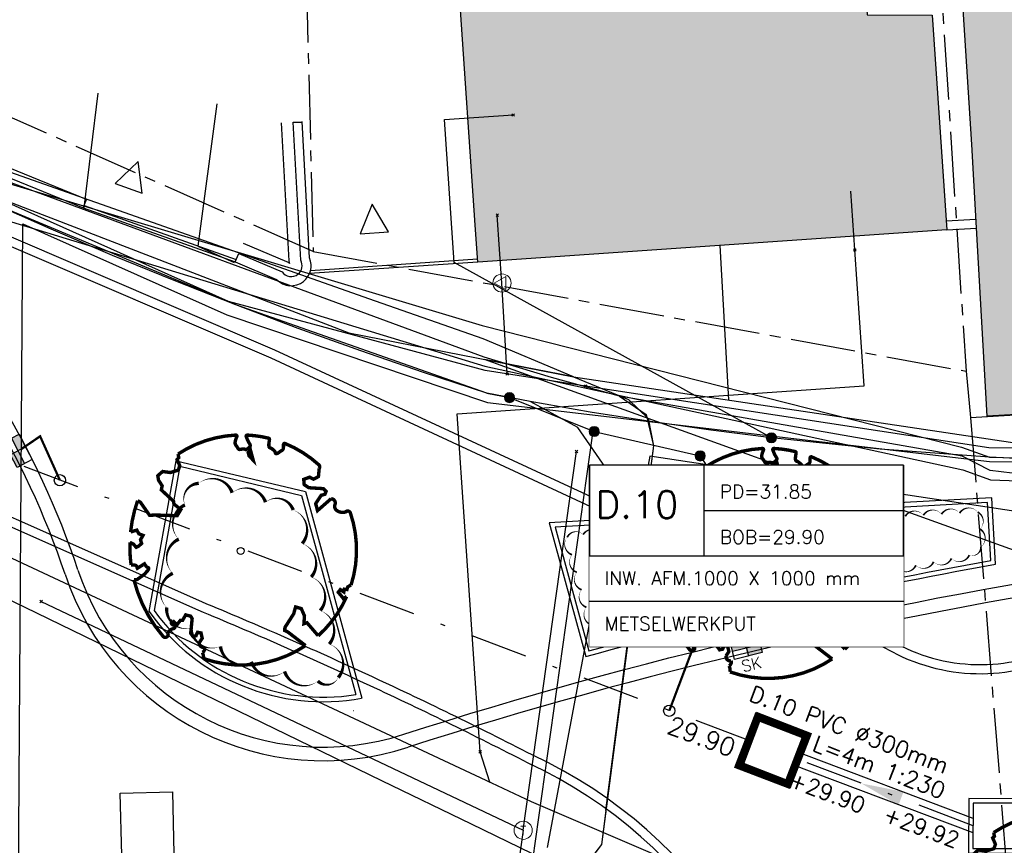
# Model space of a CAD drawing. Header units: metres. Extents: x 202952 to 203755, y 348959 to 349702.
# Tile 55 of 91: x 203338 to 203359, y 349420 to 349438. Entities that reach past the tile are written whole.
import ezdxf
from ezdxf.enums import TextEntityAlignment as Align

# ---------------------------------------------------------------- set-up
doc = ezdxf.new("R2010")
doc.units = ezdxf.units.M
for name, pattern in [('1-200 CENTER', [4.28625, 2.8575, -0.47625, 0.47625, -0.47625]), ('1-200 DASHDOT', [2.54, 1.27, -0.635, 0, -0.635]), ('1-200 HIDDEN', [0.9525, 0.635, -0.3175])]:
    doc.linetypes.add(name, pattern=pattern)
for name, color, linetype in [('PH-BEST-BEBOUWING', 1, 'Continuous'), ('PH-BEST-BEBOUWING-ARCERING', 254, 'Continuous'), ('PH-BEST-INDACTIEF INGETEKEND', 252, '1-200 DASHDOT'), ('PH-BEST-INRIT', 8, 'Continuous'), ('PH-BEST-KADASTRALE-GRENS', 240, '1-200 CENTER'), ('PH-BEST-KL-DATA_KPN', 12, '1-200 TELEFONIE-KPN'), ('PH-BEST-KL-DATA_ZIGGO BV', 12, '1-200 ZIGGO'), ('PH-BEST-KL-ET_MIDDENSPANNING_ENEXIS', 12, '1-200 MIDDENSPANNING'), ('PH-BEST-KL-GAS_HOGEDRUK_ENEXIS', 12, '1-200 GASLEIDING HOGE DRUK'), ('PH-BEST-KL-GAS_LAGEDRUK_ENEXIS', 12, '1-200 GASLEIDING LAGE DRUK'), ('PH-BEST-KL-LAAGSPANNING-ENEXIS', 12, '1-200 LAAGSPANNING'), ('PH-BEST-KL-WATER-WML', 12, '1-200 WML'), ('PH-BEST-KL-WATER-WML-buiten gebruik', 11, '1-200 WML'), ('PH-BEST-MUUR-INDICATIEF INGETEKEND', 1, 'Continuous'), ('PH-BEST-RIO-HANDHAVEN-GEMENGD', 44, '1-200 DASHDOT'), ('PH-BEST-RIO-TEKST-VLOEIVLAK', 8, 'Continuous'), ('PH-INM-KANTVERHARDING', 253, 'Continuous'), ('PH-NIEUW-BAND-20-30', 115, 'Continuous'), ('PH-NIEUW-BEPLANTING- OMRANDING', 115, 'Continuous'), ('PH-NIEUW-BEPLANTING-BOOM', 98, 'Continuous'), ('PH-NIEUW-STRAATMEUBILAIR-PLANTENBAK', 115, 'Continuous'), ('PH-NIEUW-STRAATMEUBILAIR-ZITTING', 115, 'Continuous'), ('PH-RIO-KOLK', 240, 'Continuous'), ('PH-RIO-KOLKAANSLUITING', 150, '1-200 HIDDEN'), ('PH-RIO-PUT-DWA', 240, 'Continuous'), ('PH-RIO-STRENG-DWA', 240, '1-200 DASHDOT'), ('PH-RIO-TEKST', 7, 'Continuous'), ('PH-RIO-TEKST-DWA-PUTTENSTAAT', 7, 'Continuous'), ('PH-RIO-VLOEIVLAKHOOGTE', 7, 'Continuous')]:
    doc.layers.add(name, color=color, linetype=linetype)
doc.layers.add('PH-NIEUW-OPSLUITBAND-6', color=115, linetype='Continuous', lineweight=30)
doc.styles.add('NLCS-ISO', font='txt')
doc.styles.add('ROMANS', font='romans.shx')
doc.linetypes.add('1-200 BLOKHAAG', pattern='A,0,-0.035,[1,Gras.shx,S=5,R=0,X=0,Y=0.0025],-0.475', length=0.51)
doc.linetypes.add('1-200 GASLEIDING HOGE DRUK', pattern='A,1.5,-0.6,["GAS HD",ROMANS,S=0.24,R=0,X=-0.5,Y=-0.12],-1.1', length=3.2)
doc.linetypes.add('1-200 GASLEIDING LAGE DRUK', pattern='A,1.5,-0.6,["GAS LD",ROMANS,S=0.24,R=0,X=-0.5,Y=-0.12],-1', length=3.1)
doc.linetypes.add('1-200 LAAGSPANNING', pattern='A,1.5,-0.6,["LS",ROMANS,S=0.24,R=0,X=-0.45,Y=-0.12],-0.05', length=2.15)
doc.linetypes.add('1-200 MIDDENSPANNING', pattern='A,1.5,-0.6,["MS",ROMANS,S=0.24,R=0,X=-0.5,Y=-0.12],-0.05', length=2.15)
doc.linetypes.add('1-200 TELEFONIE-KPN', pattern='A,1.5,-0.6,["KPN",ROMANS,S=0.24,R=0,X=-0.5,Y=-0.12],-0.3', length=2.4)
doc.linetypes.add('1-200 WML', pattern='A,1.5,-0.6,["WML",ROMANS,S=0.24,R=0,X=-0.5,Y=-0.12],-0.3', length=2.4)
doc.linetypes.add('1-200 ZIGGO', pattern='A,1.5,-0.6,["ZIGGO",ROMANS,S=0.24,R=0,X=-0.5,Y=-0.12],-0.65', length=2.75)

# ---------------------------------------------------------------- blocks, each defined once
blk = doc.blocks.new('SKL-WTB_HULP_MOF-SO')
at = {"linetype": 'ByBlock', "lineweight": 18}
h = blk.add_hatch(color=0, dxfattribs=at)
h.dxf.hatch_style = 1
h.paths.add_polyline_path([(-0.5625, 0, 1), (0.5625, 0, 1)])
at = {"color": 0, "linetype": 'ByBlock', "lineweight": 18}
blk.add_circle((0, 0), 0.5625, dxfattribs=at)
at = {"color": 0, "linetype": 'ByBlock', "lineweight": 18, "style": 'NLCS-ISO', "flags": 1}
for tag, p in [('TYPE', (1.5, 0)), ('LABEL', (1.5, -1.5)), ('OMSCHRIJVING', (1.5, -3))]:
    blk.add_attdef(tag, p, '', height=1, dxfattribs=at)
blk = doc.blocks.new('SKL-WTB_HULP_OVERIG-SO')
at = {"color": 0, "linetype": 'ByBlock', "lineweight": 18}
for points in [[(-0.14, 0.14), (0.14, -0.14)], [(0.14, 0.14), (-0.14, -0.14)]]:
    blk.add_lwpolyline(points, dxfattribs=at)
at = {"color": 0, "linetype": 'ByBlock', "lineweight": 18, "style": 'NLCS-ISO', "flags": 1}
for tag, p in [('TYPE', (1.5, 0)), ('LABEL', (1.5, -1.5)), ('OMSCHRIJVING', (1.5, -3))]:
    blk.add_attdef(tag, p, '', height=1, dxfattribs=at)
blk = doc.blocks.new('SKL-ET_OV_LICHTMAST-SO')
at = {"color": 0, "linetype": 'ByBlock', "lineweight": 18}
for points in [[(-1.41, 1.41), (-0.88, 0.88)], [(0, 2), (0, 1.25)], [(0.88, 0.88), (1.41, 1.41)], [(-1.25, 0), (-2, 0)], [(2, 0), (1.25, 0)], [(-1.41, -1.41), (-0.88, -0.88)], [(0.88, -0.88), (1.41, -1.41)], [(0, -1.25), (0, -2)]]:
    blk.add_lwpolyline(points, dxfattribs=at)
blk.add_circle((0, 0), 1, dxfattribs=at)
blk = doc.blocks.new('SKL-WTB_HULP_VERLOOP-SO')
at = {"color": 0, "linetype": 'ByBlock', "lineweight": 18}
for points in [[(0.44, 0.72), (-0.88, 0)], [(0.44, -0.72), (-0.88, 0)], [(0.44, -0.72), (0.44, 0.72)]]:
    blk.add_lwpolyline(points, dxfattribs=at)
blk.add_circle((0, 0), 1, dxfattribs=at)
at = {"color": 0, "linetype": 'ByBlock', "lineweight": 18, "style": 'NLCS-ISO', "flags": 1}
for tag, p in [('TYPE', (1.5, 0)), ('LABEL', (1.5, -1.5)), ('OMSCHRIJVING', (1.5, -3))]:
    blk.add_attdef(tag, p, '', height=1, dxfattribs=at)
blk = doc.blocks.new('SKL-WTB_HULP_T STUK-SO')
at = {"color": 0, "linetype": 'ByBlock', "lineweight": 18}
blk.add_circle((0, 0), 1, dxfattribs=at)
at = {"color": 0, "linetype": 'ByBlock', "lineweight": -2, "style": 'NLCS-ISO'}
blk.add_text('T', height=1, dxfattribs=at).set_placement((0, 0), align=Align.MIDDLE_CENTER)
at = {"color": 0, "linetype": 'ByBlock', "lineweight": 18, "style": 'NLCS-ISO', "flags": 1}
for tag, p in [('TYPE', (1.5, 0)), ('LABEL', (1.5, -1.5)), ('OMSCHRIJVING', (1.5, -3))]:
    blk.add_attdef(tag, p, '', height=1, dxfattribs=at)
blk = doc.blocks.new('INRITSYMBOOL')
at = {"layer": 'PH-BEST-INRIT'}
blk.add_lwpolyline([(-0.315, 0.63), (0, 0), (0.315, 0.63)], close=True, dxfattribs=at)
blk = doc.blocks.new('*U37')
at = {"const_width": 0.03}
blk.add_lwpolyline([(0.0865, 0.9424), (0.0882, 0.9444), (0.0899, 0.9462), (0.0915, 0.9478), (0.093, 0.9493), (0.0945, 0.9508), (0.096, 0.9523), (0.0974, 0.9539), (0.0989, 0.9558), (0.1003, 0.9579), (0.1016, 0.9604), (0.1026, 0.9635), (0.1033, 0.9672), (0.1035, 0.9716), (0.103, 0.9769), (0.1018, 0.9832), (0.0951, 1.0069, -0.52938), (0.1058, 1.0198, -0.087139), (0.4437, 0.9249, -0.372341), (0.4569, 0.8945), (0.4708, 0.8238), (0.436, 0.7892), (0.3984, 0.7971), (0.3534, 0.7633), (0.3706, 0.7205), (0.4172, 0.7055), (0.5424, 0.7342), (0.5729, 0.7174), (0.5699, 0.6905), (0.5414, 0.6729), (0.5154, 0.5883), (0.5486, 0.534), (0.6336, 0.6693, -0.504641), (0.6812, 0.6279, 0.331948), (0.7087, 0.5842, 0.282008), (0.7986, 0.6008), (0.7914, 0.597, -0.512156), (0.8325, 0.5967, -0.16076), (1.0189, -0.0112), (0.9955, -0.0338), (0.9953, -0.0588), (0.9724, -0.063), (0.9752, -0.0876), (0.9396, -0.0761), (0.9288, -0.1038), (0.9728, -0.1331), (0.9865, -0.1439), (1.0107, -0.1198, -0.106371), (0.8681, -0.5221), (0.7411, -0.4402), (0.7175, -0.4564), (0.7025, -0.389), (0.6572, -0.3347), (0.6047, -0.3352), (0.6059, -0.398), (0.5661, -0.5355), (0.5721, -0.5618), (0.601, -0.5659), (0.786, -0.6366, -0.236298), (-0.045, -1.0027, 0.159625), (-0.0694, -0.954, 0.350802), (-0.063, -0.9056, -0.504641), (-0.12, -0.8786), (-0.1061, -0.834), (-0.1295, -0.7925), (-0.1603, -0.7956), (-0.165, -0.8288), (-0.1884, -0.8423), (-0.2161, -0.8211), (-0.24, -0.695), (-0.2582, -0.6767), (-0.3044, -0.6782), (-0.3172, -0.733), (-0.3361, -0.7389), (-0.3538, -0.7846), (-0.4007, -0.7595, 0.733583), (-0.3835, -0.7945, -0.861625), (-0.374, -0.8255, 0.279978), (-0.4086, -0.8785), (-0.4072, -0.8805, -0.827056), (-0.4416, -0.9165, -0.116774), (-0.8304, -0.5113), (-0.8229, -0.5098), (-0.8167, -0.5081), (-0.8118, -0.5062), (-0.8079, -0.504), (-0.8049, -0.5018), (-0.8026, -0.4995), (-0.8009, -0.4972), (-0.7535, -0.4368), (-0.7525, -0.4347), (-0.7517, -0.4327), (-0.751, -0.4307), (-0.7503, -0.4287), (-0.7497, -0.4266), (-0.7489, -0.4245), (-0.7481, -0.4222), (-0.747, -0.4198), (-0.7457, -0.4171), (-0.7443, -0.4142), (-0.7427, -0.4112), (-0.741, -0.408), (-0.7394, -0.4048), (-0.7378, -0.4015), (-0.7364, -0.3982), (-0.7352, -0.3949), (-0.7342, -0.3918), (-0.7335, -0.3887), (-0.7331, -0.3858), (-0.733, -0.3831), (-0.7332, -0.3807), (-0.7336, -0.3786), (-0.7343, -0.3768), (-0.7353, -0.3754), (-0.7365, -0.3745), (-0.738, -0.3738), (-0.7397, -0.3735), (-0.7416, -0.3732), (-0.7436, -0.3731), (-0.7458, -0.3729), (-0.7481, -0.3725), (-0.7504, -0.372), (-0.7528, -0.3711), (-0.7552, -0.37), (-0.7577, -0.3686), (-0.7602, -0.367), (-0.7627, -0.3652), (-0.7653, -0.3633), (-0.7679, -0.3612), (-0.7706, -0.3591), (-0.7733, -0.357), (-0.776, -0.3548), (-0.7787, -0.3525), (-0.7813, -0.35), (-0.8299, -0.4057), (-0.8323, -0.403), (-0.8346, -0.4), (-0.8366, -0.3969), (-0.8385, -0.3935), (-0.8407, -0.3903), (-0.8438, -0.3875), (-0.8483, -0.3856), (-0.8548, -0.3849), (-0.8637, -0.3857), (-0.8758, -0.3885), (-0.8914, -0.3935, -0.040997), (-0.9582, -0.2054), (-0.9235, -0.2114), (-0.8925, -0.2313), (-0.876, -0.2163), (-0.8562, -0.1854), (-0.8752, -0.1563), (-0.8646, -0.1134), (-0.904, -0.1102), (-0.9304, -0.0846), (-0.9784, -0.116, -0.05814), (-0.9976, 0.1658), (-0.9704, 0.1604), (-0.8597, 0.0728), (-0.8119, 0.0894), (-0.6256, 0.1385), (-0.6098, 0.2), (-0.6818, 0.2287), (-0.6928, 0.2523), (-0.8243, 0.3168), (-0.8272, 0.3537), (-0.8716, 0.3914), (-0.8897, 0.428), (-0.8593, 0.4757), (-0.7915, 0.4863), (-0.7299, 0.5265), (-0.7292, 0.568), (-0.7676, 0.6133), (-0.7574, 0.6324), (-0.7726, 0.662, -0.13428), (-0.3328, 0.967, -0.541727), (-0.3193, 0.9566), (-0.3215, 0.9279), (-0.3211, 0.913), (-0.319, 0.9015), (-0.3158, 0.893), (-0.3116, 0.8867), (-0.307, 0.8821), (-0.3021, 0.8784), (-0.2974, 0.8752), (-0.2931, 0.8718), (-0.2892, 0.8684), (-0.2856, 0.865), (-0.2823, 0.8618), (-0.2791, 0.859), (-0.2759, 0.8567), (-0.2728, 0.8551), (-0.2695, 0.8543), (-0.266, 0.8545), (-0.2623, 0.8554), (-0.2585, 0.8569), (-0.2545, 0.8589), (-0.2505, 0.861), (-0.2463, 0.8633), (-0.2421, 0.8653), (-0.2379, 0.8671), (-0.2336, 0.8684), (-0.2294, 0.8693), (-0.2252, 0.87), (-0.2211, 0.8706), (-0.2171, 0.8712), (-0.2132, 0.8719), (-0.2096, 0.873), (-0.2061, 0.8744), (-0.2029, 0.8764), (-0.1999, 0.8789), (-0.1972, 0.8817), (-0.1947, 0.8848), (-0.1926, 0.8648), (-0.1881, 0.8597), (-0.1668, 0.8236), (-0.1221, 0.7992), (-0.1854, 0.9016), (-0.1842, 0.9047), (-0.1834, 0.9077), (-0.183, 0.9107), (-0.1832, 0.9136), (-0.1839, 0.9166), (-0.1854, 0.9195), (-0.1875, 0.9226), (-0.1905, 0.9258), (-0.1943, 0.9293), (-0.1988, 0.9333), (-0.2041, 0.9381), (-0.2099, 0.9438), (-0.2164, 0.9507), (-0.2235, 0.959), (-0.2399, 0.9802, -0.543104), (-0.2342, 0.9962, -0.046766), (-0.0468, 1.0235, -0.385168), (-0.0363, 1.0149), (-0.0305, 0.9765), (-0.0276, 0.9645), (-0.0243, 0.9561), (-0.0208, 0.9506), (-0.017, 0.9475), (-0.0132, 0.9459), (-0.0093, 0.9454), (-0.0055, 0.9452), (-0.0017, 0.9448), (0.0019, 0.9441), (0.0054, 0.9431), (0.0088, 0.942), (0.0122, 0.9407), (0.0154, 0.9393), (0.0186, 0.9379), (0.0217, 0.9364), (0.0248, 0.935), (0.0278, 0.9335), (0.0307, 0.9321), (0.0334, 0.9306), (0.036, 0.9291), (0.0383, 0.9275), (0.0404, 0.9259), (0.0422, 0.9241), (0.0438, 0.9223), (0.0451, 0.9204), (0.0462, 0.9185), (0.0473, 0.9168), (0.0483, 0.9152), (0.0494, 0.9138), (0.0506, 0.9128), (0.0521, 0.9121), (0.0537, 0.9118), (0.0556, 0.912), (0.0577, 0.9126), (0.06, 0.9135), (0.0623, 0.9148), (0.0647, 0.9165), (0.0672, 0.9184), (0.0696, 0.9207), (0.0719, 0.9232), (0.0742, 0.926), (0.0765, 0.9288), (0.0787, 0.9318), (0.0807, 0.9346), (0.0827, 0.9374), (0.0847, 0.94)], format="xyb", close=True, dxfattribs=at)
blk.add_circle((0, 0), 0.03)
blk = doc.blocks.new('Materialisatie')
blk.add_solid([(-1.04, 0.173), (-1.04, -0.173), (0, 0)])
at = {"style": 'ROMANS'}
blk.add_attdef('MATERIALISATIE', (-2.631, 0.657), '', height=0.4, dxfattribs=at)
blk = doc.blocks.new('*U57')
h = blk.add_hatch(color=256)
h.paths.add_polyline_path([(0, 0.374), (-0.315, 0.374), (-0.315, 0.187), (0, 0.187)])
h.paths.add_polyline_path([(0, 0.187), (0, 0), (0.315, 0), (0.315, 0.187)])
blk.add_lwpolyline([(0.315, 0), (-0.315, 0), (-0.315, 0.374), (0.315, 0.374)], close=True)
for points in [[(-0.315, 0.374), (0, 0.374), (0, 0)], [(-0.315, 0.187), (0.315, 0.187)]]:
    blk.add_lwpolyline(points)
at = {"style": 'ROMANS'}
blk.add_attdef('SK', (-0.196, -0.318), '', height=0.25, dxfattribs=at)
blk = doc.blocks.new('*U58')
h = blk.add_hatch(color=256)
h.paths.add_polyline_path([(0, 0.374), (-0.315, 0.374), (-0.315, 0.187), (0, 0.187)])
h.paths.add_polyline_path([(0, 0.187), (0, 0), (0.315, 0), (0.315, 0.187)])
blk.add_lwpolyline([(0.315, 0), (-0.315, 0), (-0.315, 0.374), (0.315, 0.374)], close=True)
for points in [[(-0.315, 0.374), (0, 0.374), (0, 0)], [(-0.315, 0.187), (0.315, 0.187)]]:
    blk.add_lwpolyline(points)
at = {"style": 'ROMANS'}
blk.add_attdef('SK', (-0.245, -0.364), '', height=0.25, dxfattribs=at)
blk = doc.blocks.new('*U41')
for p, q in [((6.928, 1), (6.928, -1)), ((0, 0), (0, -1)), ((0, -1), (0, -2)), ((6.928, -1), (6.928, -2)), ((0, -2), (6.928, -2))]:
    blk.add_line(p, q)
blk.add_lwpolyline([(0, 2), (6.928, 2), (6.928, -2), (0, -2)], close=True)
blk.add_wipeout([(0, 2), (6.928, 2), (6.928, -2), (0, -2)])
for p, q in [((2.528, 2), (2.528, 0)), ((2.528, 1), (6.928, 1)), ((2.528, 0), (6.928, 0)), ((0, -1), (6.928, -1))]:
    blk.add_line(p, q)
blk.add_lwpolyline([(0, 2), (0, 0), (6.928, 0), (6.928, 2)], close=True)
at = {"style": 'ROMANS'}
for tag, p, height in [('PD', (2.877, 1.265), 0.3), ('P.NR', (0.139, 0.828), 0.6), ('BOB', (2.877, 0.265), 0.3), ('INW.AFM.', (0.338, -0.643), 0.3), ('VAR 2', (0.338, -1.643), 0.3)]:
    blk.add_attdef(tag, p, '', height=height, dxfattribs=at)

msp = doc.modelspace()

# ---------------------------------------------------------------- hatches: boundary and pattern name
at = {"layer": 'PH-BEST-BEBOUWING-ARCERING'}
for points in [[(203355.569, 349450.284), (203357.778, 349450.464), (203357.456, 349456.693), (203369.182, 349457.212), (203368.084, 349463.432), (203363.413, 349463.34), (203356.972, 349463.213), (203356.988, 349462.966), (203352.106, 349462.657), (203352.554, 349457.656), (203346.328, 349457.291), (203347.45, 349438.51), (203347.811, 349433.23), (203347.86, 349432.52), (203358.2, 349433.23), (203357.876, 349437.96), (203356.444, 349437.967)], [(203358.264, 349442.801), (203366.671, 349443.398), (203366.552, 349444.843), (203370.84, 349445.135), (203371.918, 349438.733), (203367.101, 349438.73), (203367.341, 349435.6), (203367.681, 349429.61), (203365.259, 349429.472), (203359.091, 349429.12), (203358.855, 349433.276), (203358.751, 349435.11)]]:
    msp.add_hatch(color=256, dxfattribs=at).paths.add_polyline_path(points)
msp.add_hatch(color=256, dxfattribs=at).paths.add_polyline_path([(203358.263, 349442.801), (203366.67, 349443.398), (203366.551, 349444.843), (203370.839, 349445.135), (203371.917, 349438.733), (203367.1, 349438.73), (203367.34, 349435.6), (203367.68, 349429.61), (203365.258, 349429.472), (203359.09, 349429.12), (203358.854, 349433.276), (203358.75, 349435.11)], flags=17)

# ---------------------------------------------------------------- linework, layer by layer
at = {"layer": 'PH-BEST-BEBOUWING'}
for points in [[(203347.45, 349438.51), (203346.328, 349457.291), (203352.554, 349457.656), (203352.106, 349462.657), (203356.988, 349462.966), (203356.972, 349463.213), (203363.413, 349463.34), (203368.084, 349463.432), (203369.182, 349457.212), (203357.456, 349456.693), (203357.778, 349450.464), (203355.569, 349450.284), (203356.444, 349437.967), (203357.876, 349437.96), (203358.2, 349433.23), (203347.86, 349432.52), (203347.811, 349433.23), (203347.45, 349438.51)], [(203358.263, 349442.801), (203366.67, 349443.398), (203366.551, 349444.843), (203370.839, 349445.135), (203371.917, 349438.733), (203367.1, 349438.73), (203367.34, 349435.6), (203367.68, 349429.61), (203365.258, 349429.472), (203359.09, 349429.12), (203358.854, 349433.276), (203358.75, 349435.11), (203358.263, 349442.801)]]:
    msp.add_lwpolyline(points, close=True, dxfattribs=at)
for points in [[(203358.189, 349433.43), (203358.843, 349433.467)], [(203358.2, 349433.23), (203358.855, 349433.267)]]:
    msp.add_lwpolyline(points, dxfattribs=at)
at = {"layer": 'PH-BEST-INDACTIEF INGETEKEND', "linetype": '1-200 BLOKHAAG', "flags": 128}
msp.add_lwpolyline([(203342.684, 349432.937), (203343.642, 349432.533, -0.0865), (203343.714, 349432.487, -0.058001), (203343.704, 349432.544), (203343.535, 349435.59)], format="xyb", dxfattribs=at)
at = {"layer": 'PH-BEST-KADASTRALE-GRENS', "ltscale": 0.5}
for p, q in [((203356.473, 349463.192), (203358.625, 349430.113)), ((203344.229, 349432.751), (203358.625, 349430.113)), ((203358.625, 349430.113), (203358.725, 349429.094)), ((203358.725, 349429.094), (203359.547, 349418.835))]:
    msp.add_line(p, q, dxfattribs=at)
for points in [[(203342.438, 349457.193), (203344.027, 349440.931), (203344.229, 349432.751)], [(203344.229, 349432.751), (203326.918, 349440.429), (203327.42, 349446.35)], [(203358.725, 349429.094), (203367.68, 349429.61), (203373.572, 349428.91)]]:
    msp.add_lwpolyline(points, dxfattribs=at)
at = {"layer": 'PH-BEST-KL-DATA_KPN'}
for points in [[(203329.211, 349436.789), (203329.356, 349436.718), (203336.367, 349434.599), (203347.955, 349431.123), (203358.523, 349428.44), (203359.139, 349428.221), (203367.769, 349428.012), (203370.105, 349428.145)], [(203329.113, 349436.254), (203329.292, 349436.166), (203336.272, 349433.804), (203348.016, 349430.225), (203358.556, 349427.941), (203359.166, 349427.721), (203367.802, 349427.413), (203370.106, 349428.145)]]:
    msp.add_lwpolyline(points, dxfattribs=at)
at = {"layer": 'PH-BEST-KL-DATA_ZIGGO BV'}
for points in [[(203345.602, 349431.66), (203336.411, 349434.896), (203330.838, 349437.126)], [(203329.257, 349437.036), (203345.017, 349430.958), (203349.967, 349429.991), (203363.54, 349427.959), (203373.958, 349428.765), (203377.805, 349429)], [(203353.194, 349432.886), (203353.387, 349429.479)], [(203349.967, 349429.991), (203347.976, 349430.824), (203345.602, 349431.66)], [(203386.657, 349430.476), (203360.04, 349426.039), (203348.006, 349430.374)], [(203349.967, 349429.991), (203348.006, 349430.374)], [(203349.967, 349429.991), (203351.179, 349429.493), (203351.618, 349429.073)], [(203351.618, 349429.073), (203351.731, 349428.466), (203351.346, 349425.519)], [(203350.682, 349420.434), (203351.346, 349425.519)], [(203350.682, 349420.434), (203350.584, 349419.685)], [(203350.584, 349419.685), (203348.886, 349417.457)]]:
    msp.add_lwpolyline(points, dxfattribs=at)
at = {"layer": 'PH-BEST-KL-ET_MIDDENSPANNING_ENEXIS'}
for points in [[(203348.003, 349430.424), (203336.387, 349434.697), (203329.475, 349437.722), (203329.387, 349437.75)], [(203358.541, 349428.241), (203350.986, 349429.564), (203349.488, 349429.971), (203348.003, 349430.424)], [(203350.986, 349429.564), (203351.572, 349429.16)], [(203351.572, 349429.16), (203351.731, 349428.466), (203351.345, 349425.518)], [(203351.731, 349428.466), (203350.584, 349419.685)], [(203364.993, 349427.543), (203362.065, 349427.573), (203359.158, 349427.921), (203358.541, 349428.241)], [(203351.345, 349425.518), (203350.681, 349420.433)], [(203350.681, 349420.433), (203350.584, 349419.685), (203349.735, 349418.571), (203347.012, 349414.401)]]:
    msp.add_lwpolyline(points, dxfattribs=at)
at = {"layer": 'PH-BEST-KL-GAS_HOGEDRUK_ENEXIS'}
msp.add_lwpolyline([(203292.088, 349378.609), (203314.15, 349381.765), (203317.062, 349382.384), (203337.523, 349387.583), (203337.829, 349433.362), (203342.326, 349431.352), (203348.071, 349429.427), (203359.146, 349428.121), (203367.765, 349428.112), (203374.013, 349428.368), (203388.401, 349430.35), (203402.475, 349432.68)], dxfattribs=at)
at = {"layer": 'PH-BEST-KL-GAS_HOGEDRUK_ENEXIS', "color": 11}
msp.add_lwpolyline([(203337.718, 349387.939), (203339.704, 349391.576), (203341.756, 349392.063), (203352.55, 349415.501), (203348.94, 349418.399), (203350.393, 349428.737)], dxfattribs=at)
at = {"layer": 'PH-BEST-KL-GAS_LAGEDRUK_ENEXIS'}
for points in [[(203350.238, 349429.785), (203348.023, 349430.125), (203342.361, 349431.65), (203337.386, 349433.873)], [(203348.393, 349432.056), (203348.29, 349433.552)], [(203348.506, 349430.051), (203348.393, 349432.056)], [(203377.208, 349429.155), (203373.972, 349428.665), (203368.351, 349428.435), (203367.748, 349428.411), (203359.129, 349428.421), (203350.238, 349429.785)], [(203348.861, 349419.995), (203350.035, 349428.344)], [(203338.233, 349425.036), (203348.861, 349419.995)]]:
    msp.add_lwpolyline(points, dxfattribs=at)
at = {"layer": 'PH-BEST-KL-GAS_LAGEDRUK_ENEXIS', "color": 11}
msp.add_lwpolyline([(203348.861, 349419.995), (203348.619, 349418.272), (203352.18, 349415.414), (203341.545, 349392.321), (203326.288, 349388.701), (203332.972, 349358.01)], dxfattribs=at)
at = {"layer": 'PH-BEST-KL-LAAGSPANNING-ENEXIS'}
for points in [[(203354.333, 349428.645), (203347.341, 349432.507), (203347.125, 349435.659), (203348.641, 349435.761)], [(203348.058, 349429.626), (203342.527, 349431.574), (203337.116, 349433.835), (203335.666, 349434.504)], [(203348.058, 349429.626), (203346.665, 349430.083), (203345.279, 349430.561), (203343.899, 349431.058), (203342.527, 349431.574), (203341.162, 349432.11), (203339.805, 349432.666), (203338.456, 349433.241), (203337.116, 349433.835)], [(203348.058, 349429.626), (203348.56, 349429.531)], [(203350.062, 349428.874), (203349.012, 349429.445), (203348.058, 349429.626)], [(203348.56, 349429.531), (203350.426, 349428.785)], [(203360.896, 349428.131), (203359.141, 349428.221), (203356.734, 349428.398), (203354.333, 349428.645), (203352.998, 349428.813), (203351.666, 349429.002), (203350.337, 349429.213), (203349.012, 349429.445)], [(203350.816, 349427.688), (203350.745, 349427.894), (203350.062, 349428.874)], [(203350.426, 349428.785), (203352.762, 349428.246)], [(203352.762, 349428.246), (203353.351, 349427.339)], [(203350.87, 349427.476), (203350.816, 349427.688)], [(203350.87, 349427.476), (203349.391, 349419.615)]]:
    msp.add_lwpolyline(points, dxfattribs=at)
at = {"layer": 'PH-BEST-KL-WATER-WML'}
for points in [[(203356.175, 349432.785), (203356.086, 349434.081)], [(203347.914, 349421.722), (203347.402, 349429.174), (203356.381, 349429.792), (203356.175, 349432.785)], [(203328.136, 349430.924), (203329.407, 349429.723), (203331.199, 349428.978), (203335.713, 349426.866), (203348.037, 349421.098), (203349.035, 349420.631), (203360.367, 349415.774), (203362.969, 349414.69), (203363.789, 349414.32)], [(203348.037, 349421.098), (203348.082, 349421.077), (203348.128, 349421.056), (203347.914, 349421.722)]]:
    msp.add_lwpolyline(points, dxfattribs=at)
at = {"layer": 'PH-BEST-KL-WATER-WML-buiten gebruik'}
msp.add_lwpolyline([(203327.919, 349429.742), (203330.441, 349428.518), (203335.759, 349425.937), (203345.738, 349421.095), (203347.712, 349420.137), (203353.053, 349417.545)], dxfattribs=at)
at = {"layer": 'PH-BEST-MUUR-INDICATIEF INGETEKEND'}
msp.add_lwpolyline([(203339.235, 349433.896), (203326.883, 349438.945), (203326.803, 349438.762), (203339.159, 349433.711)], close=True, dxfattribs=at)
for points in [[(203342.509, 349432.522), (203343.421, 349432.138, 0.391444), (203344.018, 349432.092, 0.337088), (203344.151, 349432.609), (203343.985, 349435.615)], [(203342.587, 349432.707), (203343.545, 349432.303, 0.436445), (203343.894, 349432.249, 0.371636), (203343.954, 349432.558), (203343.785, 349435.603)]]:
    msp.add_lwpolyline(points, format="xyb", dxfattribs=at)
for points in [[(203343.785, 349435.603), (203343.985, 349435.603)], [(203342.509, 349432.522), (203342.587, 349432.707)]]:
    msp.add_lwpolyline(points, dxfattribs=at)
at = {"layer": 'PH-BEST-RIO-HANDHAVEN-GEMENGD'}
msp.add_line((203353.859, 349421.964), (203309.452, 349438.748), dxfattribs=at)
at = {"layer": 'PH-INM-KANTVERHARDING'}
for p, q in [((203343.382, 349430.58), (203336.015, 349433.739)), ((203343.301, 349430.398), (203335.933, 349433.556)), ((203351.279, 349426.917), (203343.382, 349430.58)), ((203351.193, 349426.736), (203343.301, 349430.398)), ((203356.982, 349424.166), (203351.279, 349426.917)), ((203356.889, 349423.989), (203351.193, 349426.736))]:
    msp.add_line(p, q, dxfattribs=at)
at = {"layer": 'PH-INM-KANTVERHARDING', "flags": 128}
for points in [[(203355.147, 349406.413), (203355.167, 349412.054, 0.292299), (203349.059, 349421.655, 0.010125), (203345.441, 349423.42, 0.010073), (203341.773, 349425.03), (203333.529, 349428.685, 0.036818), (203320.193, 349433.544, 0.010033), (203313.174, 349435.572, 0.010265), (203305.915, 349437.354)], [(203354.947, 349406.407), (203354.967, 349412.055, 0.292396), (203348.971, 349421.476, 0.010135), (203345.357, 349423.239, 0.010079), (203341.694, 349424.846), (203333.447, 349428.503, 0.036826), (203320.136, 349433.353, 0.010037), (203313.122, 349435.379, 0.010265), (203305.871, 349437.159, 0.010265)]]:
    msp.add_lwpolyline(points, format="xyb", dxfattribs=at)
for points in [[(203339.178, 349433.714), (203339.491, 349436.238)], [(203342.102, 349436.009), (203341.686, 349432.868), (203342.49, 349432.509)], [(203362.237, 349424.852), (203361.374, 349426.774), (203351.651, 349428.239), (203351.41, 349426.938)]]:
    msp.add_lwpolyline(points, dxfattribs=at)
msp.add_lwpolyline([(203339.977, 349420.814), (203341.125, 349420.842), (203341.157, 349419.477), (203340.01, 349419.449)], close=True, dxfattribs=at)
at = {"layer": 'PH-INM-KANTVERHARDING'}
for radius, start, end in [(3.934, 240.1926, 268.7995), (3.934, 268.7994, 296.5546), (4.134, 240.2922, 268.7995), (4.134, 268.7994, 296.6368)]:
    msp.add_arc((203358.938, 349427.58), radius, start, end, dxfattribs=at)
at = {"layer": 'PH-NIEUW-BAND-20-30'}
msp.add_lwpolyline([(203346.229, 349422.112, -0.040432), (203362.002, 349425.796), (203375.129, 349427.736)], format="xyb", dxfattribs=at)
for centre, radius, start, end in [((203321.677, 349419.963), 18.3, 18.3758, 70.2948), ((203321.677, 349419.963), 18, 18.3758, 70.2948), ((203344.453, 349427.528), 6, 198.3758, 288.1524), ((203344.453, 349427.528), 5.7, 198.3758, 288.1524), ((203376.857, 349326.583), 100.019, 98.51532, 107.77544), ((203329.412, 349521.392), 100, 279.03506, 279.0423), ((203376.853, 349326.602), 94.2, 98.51488, 110.78349)]:
    msp.add_arc(centre, radius, start, end, dxfattribs=at)
at = {"layer": 'PH-NIEUW-BEPLANTING- OMRANDING'}
for points in [[(203343.789, 349427.053, 0, 0.0765, -0.520567), (203343.988, 349426.315, 0, 0.0765, -0.520567), (203344.187, 349425.576, 0, 0.0765, -0.520567), (203344.386, 349424.838, 0, 0.0765, -0.520567), (203344.584, 349424.099, 0, 0.0765, -0.520567), (203344.783, 349423.361, 0, 0.0765, -0.520567), (203344.333, 349423.284, 0, 0.0765, -0.520567), (203343.598, 349423.496, 0, 0.0765, -0.520567), (203342.864, 349423.708, 0, 0.0765, -0.520567), (203342.185, 349424.047, 0, 0.0765, -0.520567), (203341.536, 349424.451, 0, 0.0765, -0.520567), (203341, 349424.906, 0, 0.0765, -0.520567), (203341.134, 349425.659, 0, 0.0765, -0.520567), (203341.267, 349426.412, 0, 0.0765, -0.520567), (203341.401, 349427.165, 0, 0.0765, -0.520567), (203341.708, 349427.641, 0, 0.0765, -0.520567), (203342.444, 349427.433, 0, 0.0765, -0.520567), (203343.18, 349427.225, 0, 0.0765, -0.520567)], [(203355.57, 349426.818, 0, 0.04, 0.520567), (203355.489, 349426.511, 0, 0.04, 0.520567), (203355.089, 349426.488, 0, 0.04, 0.520567), (203354.69, 349426.466, 0, 0.04, 0.520567), (203354.291, 349426.443, 0, 0.04, 0.520567), (203353.891, 349426.42, 0, 0.04, 0.520567), (203353.492, 349426.398, 0, 0.04, 0.520567), (203353.093, 349426.375, 0, 0.04, 0.520567), (203352.693, 349426.352, 0, 0.04, 0.520567), (203352.294, 349426.33, 0, 0.04, 0.520567), (203351.895, 349426.307, 0, 0.04, 0.520567), (203351.495, 349426.284, 0, 0.04, 0.520567), (203351.188, 349426.365, 0, 0.04, 0.520567), (203350.98, 349426.557, 0, 0.04, 0.520567), (203350.581, 349426.534, 0, 0.04, 0.520567), (203350.182, 349426.512, 0, 0.04, 0.520567), (203349.832, 349426.453, 0, 0.04, 0.520567), (203349.938, 349426.067, 0, 0.04, 0.520567), (203350.044, 349425.681, 0, 0.04, 0.520567), (203350.149, 349425.296, 0, 0.04, 0.520567), (203350.255, 349424.91, 0, 0.04, 0.520567), (203350.36, 349424.524, 0, 0.04, 0.520567), (203350.506, 349424.208, 0, 0.04, 0.520567), (203350.892, 349424.312, 0, 0.04, 0.520567), (203351.279, 349424.414, 0, 0.04, 0.520567), (203351.666, 349424.514, 0, 0.04, 0.520567), (203352.054, 349424.613, 0, 0.04, 0.520567), (203352.442, 349424.71, 0, 0.04, 0.520567), (203352.83, 349424.806, 0, 0.04, 0.520567), (203353.219, 349424.901, 0, 0.04, 0.520567), (203353.608, 349424.993, 0, 0.04, 0.520567), (203353.998, 349425.085, 0, 0.04, 0.520567), (203354.387, 349425.174, 0, 0.04, 0.520567), (203354.778, 349425.262, 0, 0.04, 0.520567), (203355.168, 349425.349, 0, 0.04, 0.520567), (203355.559, 349425.434, 0, 0.04, 0.520567), (203355.95, 349425.518, 0, 0.04, 0.520567), (203356.342, 349425.6, 0, 0.04, 0.520567), (203356.733, 349425.68, 0, 0.04, 0.520567), (203357.126, 349425.759, 0, 0.04, 0.520567), (203357.518, 349425.836, 0, 0.04, 0.520567), (203357.911, 349425.912, 0, 0.04, 0.520567), (203358.304, 349425.986, 0, 0.04, 0.520567), (203358.697, 349426.059, 0, 0.04, 0.520567), (203358.954, 349426.238, 0, 0.04, 0.520567), (203358.932, 349426.637, 0, 0.04, 0.520567), (203358.882, 349427.007, 0, 0.04, 0.520567), (203358.483, 349426.984, 0, 0.04, 0.520567), (203358.084, 349426.961, 0, 0.04, 0.520567), (203357.684, 349426.938, 0, 0.04, 0.520567), (203357.285, 349426.916, 0, 0.04, 0.520567), (203356.886, 349426.893, 0, 0.04, 0.520567), (203356.486, 349426.87, 0, 0.04, 0.520567), (203356.087, 349426.848, 0, 0.04, 0.520567)]]:
    msp.add_lwpolyline(points, format="xyseb", close=True, dxfattribs=at)
at = {"layer": 'PH-NIEUW-OPSLUITBAND-6'}
for points in [[(203339.159, 349433.711), (203342.509, 349432.522)], [(203339.182, 349433.766), (203342.533, 349432.578)], [(203347.86, 349432.52), (203344.15, 349432.265)], [(203347.856, 349432.58), (203344.171, 349432.327)]]:
    msp.add_lwpolyline(points, dxfattribs=at)
at = {"layer": 'PH-NIEUW-STRAATMEUBILAIR-PLANTENBAK'}
for p, q in [((203340.615, 349424.816), (203341.21, 349428.138)), ((203341.21, 349428.138), (203344.057, 349427.459)), ((203341.289, 349428.017), (203343.976, 349427.376)), ((203343.976, 349427.376), (203345.174, 349422.985)), ((203344.057, 349427.459), (203345.299, 349422.905))]:
    msp.add_line(p, q, dxfattribs=at)
msp.add_lwpolyline([(203341.289, 349428.017), (203340.721, 349424.84)], dxfattribs=at)
for points in [[(203350.241, 349423.825, -0.022978), (203359.277, 349425.858), (203359.193, 349427.325), (203357.404, 349427.223), (203349.435, 349426.77)], [(203350.311, 349423.948, -0.02251), (203359.172, 349425.941), (203359.099, 349427.219), (203357.41, 349427.123), (203349.564, 349426.677)]]:
    msp.add_lwpolyline(points, format="xyb", close=True, dxfattribs=at)
msp.add_lwpolyline([(203340.721, 349424.84, 0.283181), (203345.174, 349422.985)], format="xyb", dxfattribs=at)
msp.add_arc((203344.453, 349427.528), 4.7, 215.248, 280.3691, dxfattribs=at)
at = {"layer": 'PH-NIEUW-STRAATMEUBILAIR-ZITTING'}
for points in [[(203351.354, 349426.977), (203353.406, 349427.094), (203355.347, 349427.204)], [(203355.347, 349427.204), (203355.376, 349426.705), (203351.382, 349426.478), (203351.354, 349426.977)], [(203353.001, 349427.071), (203353.03, 349426.572)], [(203353.151, 349427.08), (203353.179, 349426.58)], [(203353.301, 349427.088), (203353.329, 349426.589)], [(203353.45, 349427.097), (203353.479, 349426.597)], [(203353.6, 349427.105), (203353.629, 349426.606)], [(203353.75, 349427.114), (203353.778, 349426.614)], [(203353.9, 349427.122), (203353.928, 349426.623)], [(203354.05, 349427.131), (203354.078, 349426.631)], [(203354.199, 349427.139), (203354.228, 349426.64)], [(203354.349, 349427.148), (203354.377, 349426.648)], [(203354.499, 349427.156), (203354.527, 349426.657)], [(203354.649, 349427.165), (203354.677, 349426.665)], [(203354.798, 349427.173), (203354.827, 349426.674)], [(203354.948, 349427.182), (203354.976, 349426.682)], [(203355.098, 349427.19), (203355.126, 349426.691)], [(203355.248, 349427.199), (203355.276, 349426.699)], [(203351.504, 349426.986), (203351.532, 349426.487)], [(203351.653, 349426.995), (203351.682, 349426.495)], [(203351.803, 349427.003), (203351.831, 349426.504)], [(203351.953, 349427.012), (203351.981, 349426.512)], [(203352.103, 349427.02), (203352.131, 349426.521)], [(203352.252, 349427.029), (203352.281, 349426.529)], [(203352.402, 349427.037), (203352.431, 349426.538)], [(203352.552, 349427.046), (203352.58, 349426.546)], [(203352.702, 349427.054), (203352.73, 349426.555)], [(203352.851, 349427.063), (203352.88, 349426.563)]]:
    msp.add_lwpolyline(points, dxfattribs=at)
at = {"layer": 'PH-RIO-KOLKAANSLUITING', "const_width": 0.05}
for points in [[(203337.796, 349428.397), (203338.209, 349428.679), (203338.645, 349427.71)], [(203353.78, 349424.017), (203353.665, 349424.503), (203352.696, 349424.254), (203352.082, 349422.629)]]:
    msp.add_lwpolyline(points, dxfattribs=at)
at = {"layer": 'PH-RIO-KOLKAANSLUITING', "linetype": 'Continuous'}
for centre in [(203338.645, 349427.71), (203352.082, 349422.629)]:
    msp.add_circle(centre, 0.125, dxfattribs=at)
at = {"layer": 'PH-RIO-PUT-DWA', "linetype": '1-200 HIDDEN', "ltscale": 0.5, "const_width": 0.15}
msp.add_lwpolyline([(203354.038, 349422.498), (203355.112, 349422.085), (203354.698, 349421.012), (203353.625, 349421.425)], close=True, dxfattribs=at)
at = {"layer": 'PH-RIO-PUT-DWA'}
msp.add_lwpolyline([(203353.995, 349422.595), (203355.208, 349422.128), (203354.741, 349420.915), (203353.528, 349421.382)], close=True, dxfattribs=at)
msp.add_lwpolyline([(203354.081, 349422.401), (203355.015, 349422.042), (203354.655, 349421.108), (203353.722, 349421.468), (203354.081, 349422.401)], dxfattribs=at)
at = {"layer": 'PH-RIO-PUT-DWA', "linetype": 'Continuous'}
for points in [[(203358.678, 349419.497), (203359.878, 349419.489), (203359.885, 349420.689), (203358.685, 349420.697)], [(203358.778, 349419.596), (203359.778, 349419.59), (203359.785, 349420.59), (203358.785, 349420.596)]]:
    msp.add_lwpolyline(points, close=True, dxfattribs=at)
at = {"layer": 'PH-RIO-STRENG-DWA', "linetype": 'Continuous'}
for p, q in [((203358.782, 349420.256), (203354.893, 349421.727)), ((203358.78, 349419.936), (203354.785, 349421.447))]:
    msp.add_line(p, q, dxfattribs=at)
at = {"layer": 'PH-RIO-STRENG-DWA'}
msp.add_line((203358.781, 349420.096), (203354.839, 349421.587), dxfattribs=at)

# ---------------------------------------------------------------- block references
at = {"layer": 'PH-BEST-INRIT'}
for p, rotation in [((203340.373, 349434.737), 160.6479602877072), ((203345.534, 349433.793), 183.9280705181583)]:
    msp.add_blockref('INRITSYMBOOL', p, dxfattribs=dict(at, rotation=rotation))
at = {"layer": 'PH-BEST-KL-GAS_HOGEDRUK_ENEXIS', "xscale": 0.2, "yscale": 0.2, "zscale": 0.2}
msp.add_blockref('SKL-WTB_HULP_OVERIG-SO', (203350.393, 349428.737), dxfattribs=at)
at = {"layer": 'PH-BEST-KL-GAS_LAGEDRUK_ENEXIS', "xscale": 0.2, "yscale": 0.2, "zscale": 0.2}
for name, p in [('SKL-WTB_HULP_OVERIG-SO', (203348.29, 349433.552)), ('SKL-WTB_HULP_VERLOOP-SO', (203348.393, 349432.056)), ('SKL-WTB_HULP_OVERIG-SO', (203348.506, 349430.051)), ('SKL-WTB_HULP_OVERIG-SO', (203348.506, 349430.051)), ('SKL-WTB_HULP_OVERIG-SO', (203350.238, 349429.785)), ('SKL-WTB_HULP_OVERIG-SO', (203350.035, 349428.344)), ('SKL-WTB_HULP_OVERIG-SO', (203338.233, 349425.036)), ('SKL-WTB_HULP_T STUK-SO', (203348.861, 349419.995))]:
    msp.add_blockref(name, p, dxfattribs=at)
at = {"layer": 'PH-BEST-KL-LAAGSPANNING-ENEXIS', "xscale": 0.2, "yscale": 0.2, "zscale": 0.2}
for name, p in [('SKL-WTB_HULP_OVERIG-SO', (203348.641, 349435.761)), ('SKL-WTB_HULP_MOF-SO', (203348.56, 349429.531)), ('SKL-WTB_HULP_MOF-SO', (203350.426, 349428.785)), ('SKL-WTB_HULP_MOF-SO', (203354.333, 349428.645)), ('SKL-WTB_HULP_MOF-SO', (203352.762, 349428.246)), ('SKL-ET_OV_LICHTMAST-SO', (203353.351, 349427.339))]:
    msp.add_blockref(name, p, dxfattribs=at)
at = {"layer": 'PH-BEST-KL-WATER-WML', "xscale": 0.2, "yscale": 0.2, "zscale": 0.2}
for p in [(203356.175, 349432.785), (203347.914, 349421.722)]:
    msp.add_blockref('SKL-WTB_HULP_OVERIG-SO', p, dxfattribs=at)
at = {"layer": 'PH-NIEUW-BEPLANTING-BOOM', "xscale": 2.5, "yscale": 2.5, "zscale": 2.5, "rotation": 343.4615725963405}
for p in [(203342.631, 349426.151), (203354.243, 349425.856), (203360.616, 349417.809)]:
    msp.add_blockref('*U37', p, dxfattribs=at)
at = {"layer": 'PH-RIO-KOLK'}
for name, p, rotation in [('*U58', (203337.557, 349428.273), 297.47278964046), ('*U57', (203353.825, 349423.835), 13.77074778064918)]:
    msp.add_blockref(name, p, dxfattribs=dict(at, rotation=rotation)).add_auto_attribs({'SK': 'SK'})
at = {"layer": 'PH-RIO-TEKST'}
ref = msp.add_blockref('Materialisatie', (203356.316, 349421.028), dxfattribs=dict(at, xscale=0.9000000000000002, yscale=0.9000000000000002, zscale=0.9000000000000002, rotation=159.2880480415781))
ref.add_attrib('MATERIALISATIE', 'PVC %%c300mm', (203355.041, 349422.411), dxfattribs={"layer": '0', "height": 0.36, "rotation": 339.288, "style": 'ROMANS'})

# ---------------------------------------------------------------- texts
at = {"layer": 'PH-BEST-RIO-TEKST-VLOEIVLAK', "style": 'ROMANS'}
msp.add_text('29.90', height=0.4, rotation=339.288, dxfattribs=at).set_placement((203352.145, 349422.521), align=Align.TOP_LEFT)
at = {"layer": 'PH-RIO-PUT-DWA', "linetype": 'Continuous', "insert": (203353.943, 349423.192), "char_height": 0.35, "attachment_point": 1, "rotation": 338.9283, "style": 'ROMANS'}
msp.add_mtext_dynamic_manual_height_columns('D.10', width=1.33112, gutter_width=1, heights=[0], dxfattribs=at)
at = {"layer": 'PH-RIO-TEKST', "insert": (203355.336, 349422.098), "char_height": 0.36, "attachment_point": 1, "rotation": 339.288, "style": 'ROMANS'}
msp.add_mtext_dynamic_manual_height_columns('L=4m 1:230', width=3.47978, gutter_width=2, heights=[0], dxfattribs=at)
at = {"layer": 'PH-RIO-VLOEIVLAKHOOGTE', "style": 'ROMANS'}
for s, p in [('+29.90', (203354.814, 349421.299)), ('+29.92', (203356.89, 349420.534))]:
    msp.add_text(s, height=0.35, rotation=339.288, dxfattribs=at).set_placement(p, align=Align.TOP_LEFT)

# ---------------------------------------------------------------- next in the draw order: block references
at = {"layer": 'PH-RIO-TEKST-DWA-PUTTENSTAAT'}
msp.add_blockref('*U41', (203350.319, 349426.044), dxfattribs=at).add_auto_attribs({'P.NR': 'D.10', 'PD': 'PD=31.85', 'BOB': 'BOB=29.90', 'INW.AFM.': 'INW. AFM.1000 X 1000 mm', 'VAR 2': 'METSELWERKPUT'})

doc.saveas('drawing.dxf')
